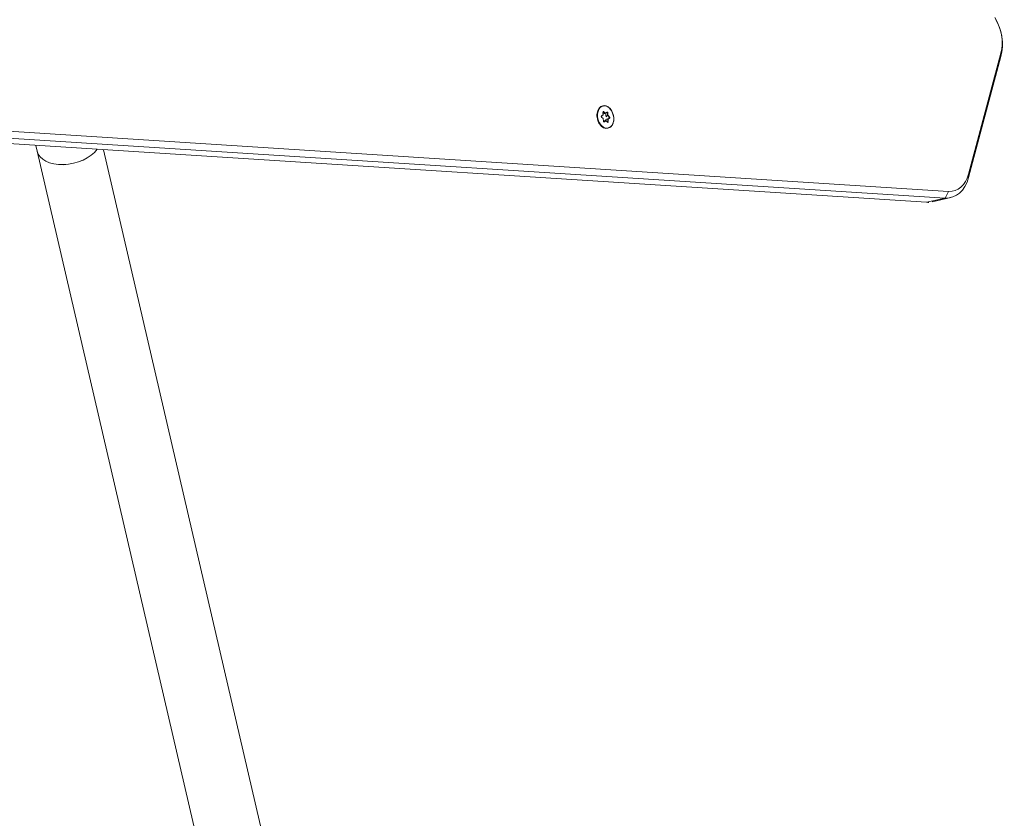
# Model space of a CAD drawing. Extents: x 5477758 to 5478338, y 5918296 to 5918502.
# Tile 102 of 138: x 5477952.226 to 5477952.735, y 5918461.598 to 5918462.011. Entities that reach past the tile are written whole.
import ezdxf

# ---------------------------------------------------------------- set-up
doc = ezdxf.new("R2010")
doc.units = 0
doc.layers.get('0').update_dxf_attribs({"linetype": 'CONTINUOUS', "lineweight": 13})
doc.layers.add('0_PROJEKTOWANE ZABAWKI', color=7, linetype='CONTINUOUS', lineweight=0)

# ---------------------------------------------------------------- blocks, each defined once
blk = doc.blocks.new('zw$CEC1')
for p, q in [((1197.194, -591.913), (1197.374, -591.955)), ((1197.194, -591.913), (1202.92, -594.964)), ((1203.1, -595.007), (1197.374, -591.955)), ((1202.92, -594.964), (1203.1, -595.007)), ((1203.559, -596.174), (1185.064, -657.701)), ((1203.559, -596.174), (1203.853, -596.43)), ((1203.897, -596.136), (1203.897, -597.126)), ((1185.358, -657.957), (1203.853, -596.43)), ((1203.853, -596.43), (1203.853, -597.42)), ((1203.853, -597.42), (1185.358, -658.947)), ((1195.588, -612.58), (1195.499, -612.645)), ((1195.51, -612.663), (1195.604, -612.594)), ((1195.51, -612.666), (1195.51, -612.663)), ((1195.553, -612.494), (1195.588, -612.58)), ((1195.604, -612.591), (1195.567, -612.499)), ((1195.603, -612.475), (1195.735, -612.498)), ((1195.603, -612.479), (1195.603, -612.475)), ((1195.604, -612.594), (1195.604, -612.689)), ((1195.73, -612.476), (1195.607, -612.454)), ((1195.642, -612.577), (1195.735, -612.594)), ((1195.818, -612.411), (1195.73, -612.476)), ((1195.735, -612.498), (1195.829, -612.429)), ((1195.735, -612.498), (1195.735, -612.594)), ((1195.735, -612.594), (1195.802, -612.545)), ((1195.829, -612.429), (1195.829, -612.433)), ((1195.879, -612.438), (1195.917, -612.53)), ((1195.879, -612.442), (1195.879, -612.438)), ((1195.89, -612.56), (1195.917, -612.626)), ((1195.929, -612.511), (1195.894, -612.425)), ((1195.917, -612.53), (1196.049, -612.554)), ((1195.917, -612.53), (1195.917, -612.626)), ((1195.917, -612.626), (1195.99, -612.639)), ((1196.052, -612.533), (1195.929, -612.511)), ((1195.969, -612.658), (1196.006, -612.75)), ((1195.969, -612.658), (1195.969, -612.75)), ((1196.065, -612.584), (1195.972, -612.652)), ((1195.985, -612.65), (1196.074, -612.586)), ((1196.02, -612.737), (1195.985, -612.65)), ((1196.049, -612.554), (1196.049, -612.557)), ((1195.521, -612.698), (1195.644, -612.719)), ((1195.653, -612.716), (1195.524, -612.694)), ((1195.584, -612.704), (1195.604, -612.689)), ((1195.644, -612.719), (1195.679, -612.806)), ((1195.693, -612.811), (1195.656, -612.719)), ((1195.839, -612.749), (1195.746, -612.818)), ((1195.755, -612.819), (1195.843, -612.754)), ((1195.969, -612.772), (1195.84, -612.749)), ((1195.843, -612.754), (1195.966, -612.776)), ((1196.006, -612.75), (1196.006, -612.754)), ((1191.554, -638.335), (1333.074, -638.335)), ((1190.541, -641.705), (1190.852, -641.705)), ((1190.852, -641.705), (1333.074, -641.705))]:
    blk.add_line(p, q)
for centre, major_axis, ratio, start_param, end_param in [((1196.17, -593.085), (-2, 0), 0.707107, 4.066617, 5.148721), ((1196.17, -592.873), (1.7, 0), 0.707107, 0.925025, 2.007129), ((1201.897, -595.924), (1.7, 0), 0.707107, 6.073746, 7.20821), ((1201.897, -596.136), (2, 0), 0.707107, 6.073746, 7.20821), ((1201.897, -597.126), (2, 0), 0.707107, 6.073746, 6.283185), ((1195.787, -612.629), (-0.6, 0), 0.707107, 0, 3.141593), ((1195.532, -612.667), (-0.045, 0), 0.707107, 5.515192, 7.609587), ((1195.499, -612.655), (-0.0089, 0.0121), 0.508626, 3.748748, 5.319544), ((1195.532, -612.677), (-0.03, 0), 0.707107, 5.515192, 6.283185), ((1195.787, -612.629), (-0.25, 0), 0.707107, 0.095219, 0.407877), ((1195.596, -612.485), (-0.045, 0), 0.707107, 4.467995, 6.56239), ((1195.553, -612.504), (0.0139, 0.0056), 0.679724, 0, 1.301881), ((1195.596, -612.496), (-0.03, 0), 0.707107, 4.467995, 6.283185), ((1195.787, -612.629), (0.25, 0), 0.707107, 2.189614, 2.547433), ((1195.588, -612.591), (0.0166, -0.0047), 0.601017, 0.16912, 1.739916), ((1195.607, -612.465), (0.0026, 0.0148), 0.171098, 0.800479, 2.371275), ((1195.73, -612.486), (0.0037, -0.0158), 0.19164, 0.688736, 2.259533), ((1195.787, -612.629), (0.25, 0), 0.707107, 1.142416, 1.510388), ((1195.851, -612.433), (0.045, 0), 0.707107, 0.279204, 2.3736), ((1195.818, -612.422), (-0.0089, 0.0121), 0.508626, 3.748748, 5.319544), ((1195.851, -612.444), (0.03, 0), 0.707107, 0.279204, 2.3736), ((1195.894, -612.435), (-0.0139, -0.0056), 0.679724, 4.443473, 6.01427), ((1195.929, -612.522), (-0.0104, -0.0129), 0.462667, 4.192773, 5.763569), ((1195.985, -612.661), (-0.0166, 0.0047), 0.601017, 4.881509, 6.452305), ((1195.787, -612.629), (0.25, 0), 0.707107, 0.130169, 0.46319), ((1196.052, -612.543), (0.0026, 0.0148), 0.171098, 0.800479, 2.371275), ((1196.041, -612.574), (0.03, 0), 0.707107, 0, 1.326402), ((1196.041, -612.564), (0.045, 0), 0.707107, 5.515192, 7.609587), ((1196.074, -612.596), (-0.0089, 0.0121), 0.508626, 5.319544, 6.283185), ((1195.521, -612.708), (0.0026, 0.0148), 0.171098, 0, 0.800479), ((1195.644, -612.73), (-0.0104, -0.0129), 0.462667, 2.890892, 4.192773), ((1195.679, -612.816), (0.0139, 0.0056), 0.679724, 0, 1.301881), ((1195.722, -612.797), (-0.045, 0), 0.707107, 0.279204, 2.3736), ((1195.787, -612.629), (-0.25, 0), 0.707107, 1.152569, 1.475438), ((1195.755, -612.83), (-0.0089, 0.0121), 0.508626, 5.319544, 6.283185), ((1195.843, -612.765), (0.0037, -0.0158), 0.19164, 2.259533, 3.223174), ((1195.787, -612.629), (-0.25, 0), 0.707107, 2.244927, 2.557585), ((1195.977, -612.745), (0.045, 0), 0.707107, 4.467995, 6.56239), ((1195.966, -612.787), (0.0026, 0.0148), 0.171098, 0, 0.800479), ((1196.02, -612.747), (-0.0139, -0.0056), 0.679724, 4.443473, 6.01427), ((1195.977, -612.756), (0.03, 0), 0.707107, 0, 0.279204), ((1190.852, -640.02), (0, -1.685), 0.615741, 6.283183, 8.800988), ((1190.852, -640.02), (0, -1.685), 0.614029, 0, 2.516317)]:
    blk.add_ellipse(centre, major_axis=major_axis, ratio=ratio, start_param=start_param, end_param=end_param)
blk.add_ellipse((1195.787, -612.615), major_axis=(0.58, 0), ratio=0.707107)
for points, knots in [([(1195.187, -612.629), (1195.187, -612.584), (1195.197, -612.539), (1195.236, -612.453), (1195.265, -612.412), (1195.34, -612.338), (1195.386, -612.305), (1195.49, -612.252), (1195.549, -612.232), (1195.671, -612.205), (1195.736, -612.198), (1195.864, -612.2), (1195.928, -612.209), (1196.049, -612.24), (1196.106, -612.262), (1196.207, -612.319), (1196.252, -612.353), (1196.323, -612.43), (1196.35, -612.473), (1196.38, -612.554), (1196.387, -612.592), (1196.387, -612.629)], [6.038791, 6.038791, 6.038791, 6.038791, 6.34864, 6.34864, 6.66324, 6.66324, 6.984393, 6.984393, 7.307998, 7.307998, 7.63188, 7.63188, 7.955712, 7.955712, 8.279598, 8.279598, 8.603057, 8.603057, 8.923488, 8.923488, 9.180384, 9.180384, 9.180384, 9.180384]), ([(1195.566, -612.496), (1195.566, -612.496), (1195.566, -612.496), (1195.566, -612.496), (1195.566, -612.497), (1195.566, -612.497), (1195.566, -612.497), (1195.566, -612.498), (1195.566, -612.498), (1195.566, -612.498), (1195.566, -612.499), (1195.567, -612.499)], [0.2443943, 0.2443943, 0.2443943, 0.2443943, 0.3002352, 0.3002352, 0.3560761, 0.3560761, 0.411917, 0.411917, 0.4677579, 0.4677579, 0.5235988, 0.5235988, 0.5235988, 0.5235988]), ([(1196.065, -612.584), (1196.066, -612.583), (1196.067, -612.583), (1196.068, -612.581), (1196.069, -612.58), (1196.07, -612.579), (1196.07, -612.578), (1196.071, -612.577), (1196.071, -612.576), (1196.071, -612.575), (1196.071, -612.575), (1196.071, -612.574)], [2.6179939, 2.6179939, 2.6179939, 2.6179939, 2.7715925, 2.7715925, 2.9251911, 2.9251911, 3.0787897, 3.0787897, 3.2323883, 3.2323883, 3.385987, 3.385987, 3.385987, 3.385987]), ([(1195.502, -612.677), (1195.502, -612.678), (1195.502, -612.679), (1195.503, -612.681), (1195.503, -612.683), (1195.506, -612.685), (1195.507, -612.687), (1195.511, -612.689), (1195.513, -612.69), (1195.518, -612.692), (1195.521, -612.693), (1195.524, -612.694)], [0.244394, 0.244394, 0.244394, 0.244394, 0.509675, 0.509675, 0.774955, 0.774955, 1.040236, 1.040236, 1.305516, 1.305516, 1.570796, 1.570796, 1.570796, 1.570796]), ([(1195.693, -612.811), (1195.694, -612.812), (1195.695, -612.814), (1195.699, -612.818), (1195.701, -612.819), (1195.706, -612.821), (1195.708, -612.822), (1195.714, -612.824), (1195.717, -612.824), (1195.723, -612.825), (1195.726, -612.824), (1195.732, -612.823), (1195.735, -612.823), (1195.741, -612.821), (1195.743, -612.82), (1195.745, -612.818), (1195.746, -612.818), (1195.746, -612.818)], [0.523599, 0.523599, 0.523599, 0.523599, 0.927172, 0.927172, 1.204378, 1.204378, 1.47422, 1.47422, 1.746688, 1.746688, 2.021391, 2.021391, 2.295276, 2.295276, 2.566083, 2.566083, 2.617994, 2.617994, 2.617994, 2.617994]), ([(1195.969, -612.772), (1195.972, -612.773), (1195.975, -612.773), (1195.981, -612.773), (1195.984, -612.772), (1195.99, -612.771), (1195.993, -612.77), (1195.998, -612.768), (1196, -612.767), (1196.003, -612.764), (1196.004, -612.763), (1196.006, -612.76), (1196.007, -612.759), (1196.007, -612.757), (1196.007, -612.756), (1196.007, -612.756)], [1.570796, 1.570796, 1.570796, 1.570796, 1.844329, 1.844329, 2.119118, 2.119118, 2.392017, 2.392017, 2.661992, 2.661992, 2.936562, 2.936562, 3.253095, 3.253095, 3.385987, 3.385987, 3.385987, 3.385987])]:
    blk.add_open_spline(points, degree=3, knots=knots)

msp = doc.modelspace()

# ---------------------------------------------------------------- block references
at = {"layer": '0_PROJEKTOWANE ZABAWKI', "xscale": 0.009981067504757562, "yscale": 0.009981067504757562, "zscale": 0.009981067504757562, "rotation": 283.0720937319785}
msp.add_blockref('zw$CEC1', (5477955.78541, 5918474.9692), dxfattribs=at)

doc.saveas('drawing.dxf')
